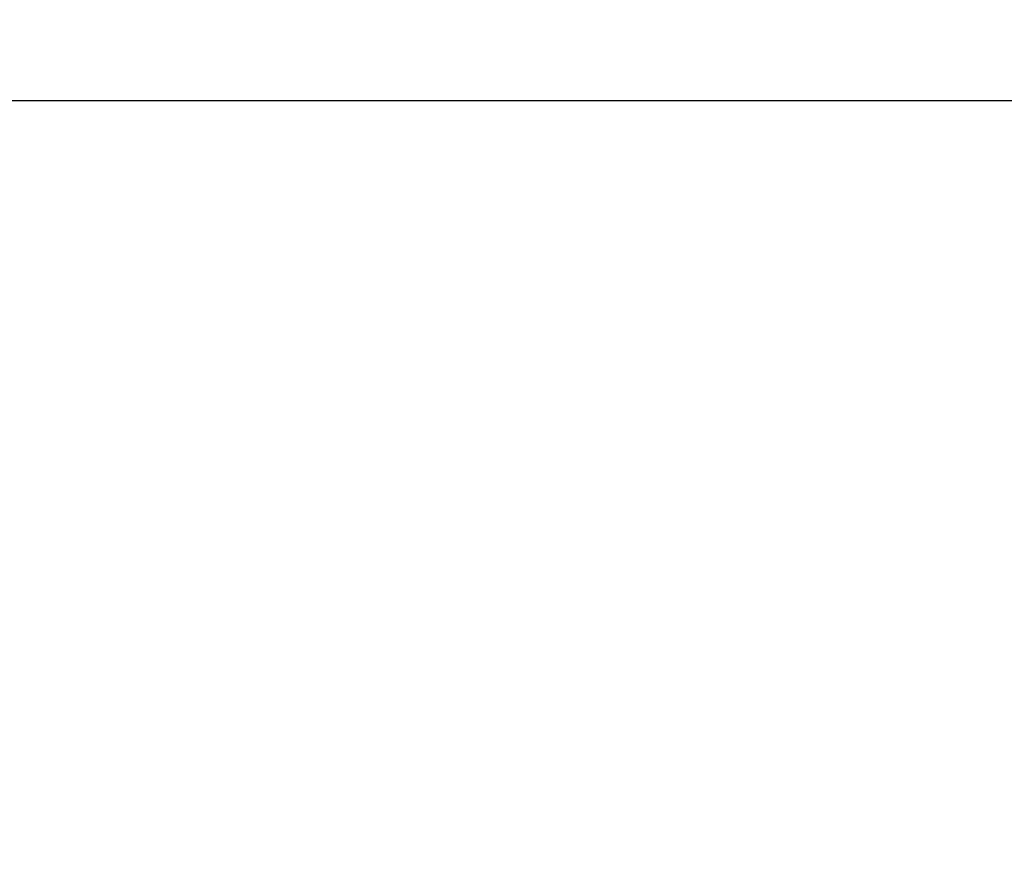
# Model space of a CAD drawing. Header units: millimetres. Extents: x 1700 to 4670, y 990 to 3874.
# Tile 47 of 110: x 3149 to 3161, y 1849 to 1859. Entities that reach past the tile are written whole.
import ezdxf

# ---------------------------------------------------------------- set-up
doc = ezdxf.new("R2010")
doc.units = ezdxf.units.MM
doc.linetypes.add('Wipeout_Contour', pattern=[1000, 0, -1000])
for name, color, linetype in [('Nowe_210-A Pomieszczenia', 7, 'Continuous'), ('Nowe_320-W Umeblowanie', 252, 'Continuous'), ('Nowe_420-K Ściany', 7, 'Continuous')]:
    doc.layers.add(name, color=color, linetype=linetype)
doc.layers.add('Nowe_320-W Umeblowanie_Nr_pióra__2', color=252, linetype='Continuous', lineweight=13)
doc.layers.add('Nowe_420-K Ściany_Nr_pióra__27', color=7, linetype='Continuous', lineweight=25)

msp = doc.modelspace()

# ---------------------------------------------------------------- linework, layer by layer
at = {"layer": 'Nowe_210-A Pomieszczenia', "color": 252, "linetype": 'Continuous', "lineweight": 0, "flags": 128}
msp.add_lwpolyline([(3115.786, 1733.407), (3372.286, 1733.407), (3372.286, 1858.407), (3115.786, 1858.407)], close=True, dxfattribs=at)

# ---------------------------------------------------------------- next in the draw order: wipeouts: each hides what was drawn before it
at = {"color": 252, "linetype": 'Wipeout_Contour', "lineweight": 0, "ltscale": 59351.679518}
msp.add_wipeout([(3073.786, 1887.407), (3073.786, 1858.407), (3265.786, 1858.407), (3265.786, 1887.407)], dxfattribs=at).dxf.layer = 'Nowe_420-K Ściany'

# ---------------------------------------------------------------- next in the draw order: linework, layer by layer
at = {"layer": 'Nowe_320-W Umeblowanie', "color": 252, "linetype": 'Wipeout_Contour', "lineweight": 0, "ltscale": 44368.7708}
for p, q in [((3175.409, 1858.407), (3130.817, 1858.407)), ((3144.867, 1849.515), (3175.409, 1858.407))]:
    msp.add_line(p, q, dxfattribs=at)
at = {"layer": 'Nowe_320-W Umeblowanie', "color": 252, "linetype": 'Wipeout_Contour', "lineweight": 0, "ltscale": 44543.495448}
for p, q in [((3175.409, 1858.407), (3130.817, 1858.407)), ((3130.817, 1858.407), (3175.408, 1858.407))]:
    msp.add_line(p, q, dxfattribs=at)
at = {"layer": 'Nowe_320-W Umeblowanie', "color": 252, "linetype": 'Wipeout_Contour', "lineweight": 0, "ltscale": 44543.302982}
for p, q in [((3175.409, 1858.407), (3144.867, 1849.515)), ((3145.871, 1849.247), (3175.409, 1858.407))]:
    msp.add_line(p, q, dxfattribs=at)
at = {"layer": 'Nowe_320-W Umeblowanie', "color": 252, "linetype": 'Wipeout_Contour', "lineweight": 0, "ltscale": 44666.018579}
msp.add_line((3175.409, 1858.407), (3145.871, 1849.247), dxfattribs=at)
at = {"layer": 'Nowe_320-W Umeblowanie_Nr_pióra__2', "color": 252, "linetype": 'Continuous', "lineweight": 13}
msp.add_line((3130.817, 1858.407), (3175.409, 1858.407), dxfattribs=at)
msp.add_line((3130.817, 1858.407), (3175.409, 1858.407), dxfattribs=at)
at = {"layer": 'Nowe_420-K Ściany_Nr_pióra__27', "color": 252, "linetype": 'Continuous', "lineweight": 25, "flags": 128}
msp.add_lwpolyline([(3115.786, 1858.407), (3265.786, 1858.407)], dxfattribs=at)

doc.saveas('drawing.dxf')
